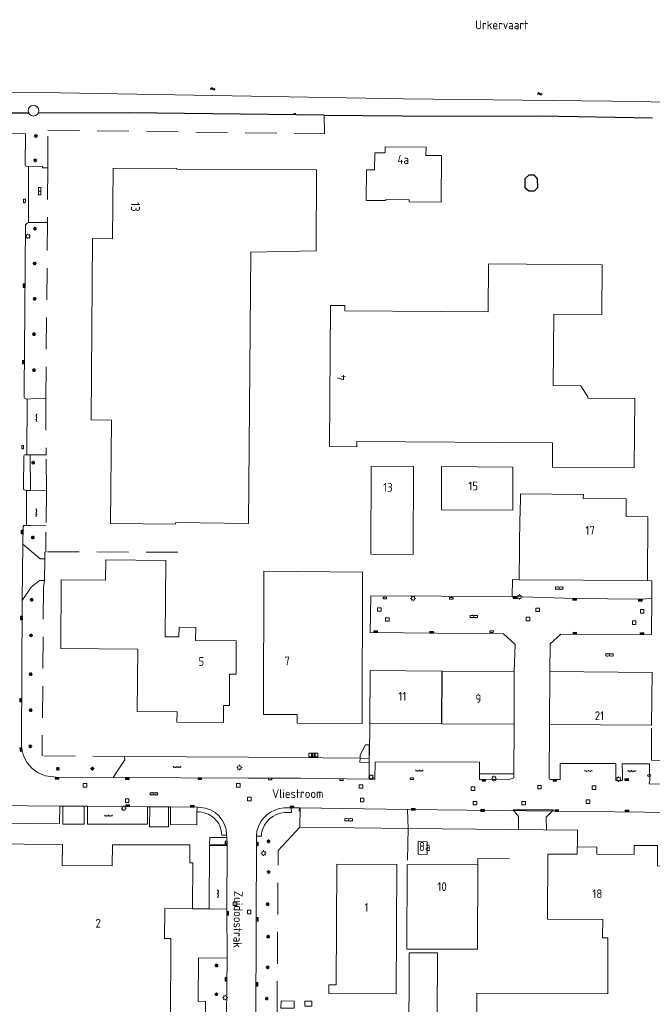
# Model space of a CAD drawing. Extents: x 168769 to 512904, y 516715 to 1559940.
# Tile 13 of 186: x 170050 to 170230, y 518655 to 518934. Entities that reach past the tile are written whole.
import ezdxf

# ---------------------------------------------------------------- set-up
doc = ezdxf.new("R2010")
doc.units = 0
doc.header["$MEASUREMENT"] = 0
doc.linetypes.add('LP', pattern=[14, 9, -5])
doc.layers.get('0').update_dxf_attribs({"linetype": 'CONTINUOUS'})
for name, color, linetype, lineweight in [('+Overig_opstal_BWT', 4, 'CONTINUOUS', 0), ('B01_HOOFDGEBOUW', 10, 'CONTINUOUS', 0), ('B02_bijgebouw', 12, 'CONTINUOUS', 0), ('B07_scheidingsmuur', 14, 'CONTINUOUS', 25), ('Q21_LANTAARNPAAL', 7, 'CONTINUOUS', 18), ('Q23_kolk', 7, 'CONTINUOUS', 18), ('Q26_BOOM', 7, 'CONTINUOUS', 18), ('Q28_rioolput', 7, 'CONTINUOUS', 18), ('Q92_BRANDKRAAN', 7, 'CONTINUOUS', 0), ('Q96_STRAATKOLK', 7, 'CONTINUOUS', 0), ('Q97_TROTTOIRKOLK', 7, 'CONTINUOUS', 0), ('S02_symb_open_verh', 7, 'CONTINUOUS', 13), ('T02_RASTER', 34, 'CONTINUOUS', 0), ('T03_HEK', 34, 'CONTINUOUS', 0), ('T51_CULTUURSCHEIDING', 3, 'CONTINUOUS', 0), ('V00_kant_verharding', 252, 'CONTINUOUS', 0), ('V012_Kant_beton_verh', 252, 'CONTINUOUS', 0), ('W00_KANT_WATER', 140, 'CONTINUOUS', 0)]:
    doc.layers.add(name, color=color, linetype=linetype, lineweight=lineweight)
for name, color, linetype in [('B14_dakrand_bijgebouw', 30, 'CONTINUOUS'), ('S04_Talud', 7, 'CONTINUOUS'), ('S05_Water', 132, 'CONTINUOUS'), ('T20_TALUD', 34, 'CONTINUOUS'), ('Z02_Huisnummer', 253, 'CONTINUOUS'), ('Z06_STRAATNAAM', 7, 'CONTINUOUS'), ('Z07_WATERLOOPNAAM', 7, 'CONTINUOUS')]:
    doc.layers.add(name, color=color, linetype=linetype)
doc.styles.add('ISOCP', font='isocp.shx', dxfattribs={"height": 1.8})

# ---------------------------------------------------------------- blocks, each defined once
blk = doc.blocks.new('Q21')
at = {"color": 0}
for points in [[(-1.5, 0), (-1, 0)], [(-1.06, 1.06), (-0.71, 0.71)], [(0, 1.5), (0, 1)], [(1.06, 1.06), (0.71, 0.71)], [(1.5, 0), (1, 0)], [(-1.06, -1.06), (-0.71, -0.71)], [(0, -1.5), (0, -1)], [(1.06, -1.06), (0.71, -0.71)]]:
    blk.add_lwpolyline(points, dxfattribs=at)
blk.add_circle((0, 0), 1, dxfattribs=at)
blk = doc.blocks.new('Q26')
at = {"color": 0}
for p, q in [((-1, 0), (1, 0)), ((-0.7, 0.7), (0.7, -0.7)), ((0.7, 0.7), (-0.7, -0.7)), ((0, 1), (0, -1))]:
    blk.add_line(p, q, dxfattribs=at)
blk = doc.blocks.new('Q28')
at = {"color": 0}
blk.add_lwpolyline([(1, 1), (1, -1), (-1, -1), (-1, 1)], close=True, dxfattribs=at)
blk = doc.blocks.new('Q96')
for p, q in [((-1, 0.88), (1, 0.88)), ((-1, 0.75), (1, 0.75)), ((-1, 0.63), (1, 0.63)), ((-1, 0.5), (1, 0.5)), ((-1, 0.38), (1, 0.38)), ((-1, 0.25), (1, 0.25)), ((-1, 0.12), (1, 0.12))]:
    blk.add_line(p, q)
at = {"color": 0}
blk.add_lwpolyline([(1, 1), (1, 0), (-1, 0), (-1, 1), (1, 1)], dxfattribs=at)
blk = doc.blocks.new('Q23')
at = {"color": 0}
blk.add_lwpolyline([(0.99, -0.5), (-0.99, -0.5), (-0.99, 0.5), (0.99, 0.5), (0.99, -0.5)], dxfattribs=at)
blk = doc.blocks.new('Q92')
at = {"color": 0}
blk.add_ellipse((0, 0), major_axis=(-0.991, 0), ratio=0.499983, start_param=1.570796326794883, end_param=7.853981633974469, dxfattribs=at)
blk = doc.blocks.new('S022')
at = {"color": 0}
for p, q in [((0.01, 1.15), (0.31, 1.15)), ((0.31, -2.3), (0.31, 2.3)), ((0.31, 2.1), (1.51, 2.1)), ((0.31, 0), (1.51, 0)), ((1.51, -2.3), (1.51, 2.3)), ((1.51, 1.05), (1.81, 1.05)), ((0.01, -1.15), (0.31, -1.15)), ((0.31, -2.1), (1.51, -2.1)), ((1.51, -1.05), (1.81, -1.05))]:
    blk.add_line(p, q, dxfattribs=at)
blk = doc.blocks.new('S026')
for p, q in [((0, 0), (4.4, 0)), ((0.2, 0.5), (0.2, 0)), ((1.2, 0), (1.2, -0.5)), ((2.2, 0.5), (2.2, 0)), ((3.2, 0), (3.2, -0.5)), ((4.2, 0.5), (4.2, 0))]:
    blk.add_line(p, q)
blk = doc.blocks.new('S04')
at = {"color": 0}
for p, q in [((0, 0.5), (0.5, 0.5)), ((0, 0.25), (1, 0.25)), ((0, 0), (0.5, 0)), ((0, -0.25), (1, -0.25)), ((0, -0.5), (0.5, -0.5))]:
    blk.add_line(p, q, dxfattribs=at)
blk = doc.blocks.new('S05')
at = {"color": 0}
for p, q in [((0.08, 0.3), (0.38, 0.59)), ((0.11, -0.19), (0.41, 0.09)), ((0.38, 0.59), (0.68, 0.71)), ((0.41, 0.09), (0.71, 0.21)), ((0.68, 0.71), (1.01, 0.62)), ((0.71, 0.21), (1.02, 0.12)), ((1.01, 0.62), (1.33, 0.37)), ((1.02, 0.12), (1.36, -0.12)), ((1.33, 0.37), (1.66, 0.13)), ((1.66, 0.13), (1.97, 0.04)), ((1.97, 0.04), (2.28, 0.16)), ((2.28, 0.16), (2.58, 0.44)), ((1.36, -0.12), (1.68, -0.37)), ((1.68, -0.37), (2, -0.46)), ((2, -0.46), (2.31, -0.33)), ((2.31, -0.33), (2.61, -0.05))]:
    blk.add_line(p, q, dxfattribs=at)
blk = doc.blocks.new('Q97')
blk.add_hatch(color=256).paths.add_polyline_path([(-1, 1), (-1, 0), (1, 1)])
blk.add_line((1, 1), (-1, 0))
at = {"color": 0}
for points in [[(-1, 0), (-1, 1), (1, 1), (1, 0), (-1, 0)], [(0, 0.8), (0, 1)]]:
    blk.add_lwpolyline(points, dxfattribs=at)

msp = doc.modelspace()

# ---------------------------------------------------------------- linework, layer by layer
at = {"layer": '+Overig_opstal_BWT'}
for points in [[(170055.61, 518908.39, 1), (170052.59, 518908.39)], [(170052.59, 518908.39, 0.999339), (170055.61, 518908.39)]]:
    msp.add_lwpolyline(points, format="xyb", dxfattribs=at)
at = {"layer": 'B01_HOOFDGEBOUW'}
for points in [[(170169.89, 518882.45), (170160.78, 518882.51), (170160.78, 518883.11), (170154.2, 518883.16), (170154.2, 518882.86), (170148.59, 518882.9), (170148.67, 518891.61), (170150.97, 518891.58), (170151.01, 518896.47), (170154.01, 518896.46), (170154.01, 518898.16), (170165.59, 518898.05), (170165.58, 518895.67), (170169.99, 518895.64), (170169.89, 518882.45)], [(170076.69, 518892.1), (170076.57, 518872.02), (170070.8, 518872.1), (170070.48, 518820.62), (170076.24, 518820.55), (170075.99, 518791.16), (170094.45, 518791.02)], [(170134.39, 518868.57), (170134.49, 518891.61), (170094.78, 518891.81), (170094.78, 518892.01), (170076.69, 518892.1)], [(170094.45, 518791.02), (170094.48, 518791.5), (170115.18, 518791.21), (170115.8, 518868.27)], [(170115.8, 518868.27), (170134.39, 518868.57)], [(170201.53, 518814.1), (170145.94, 518814.49), (170145.91, 518812.99), (170138.14, 518813.04), (170138.47, 518853.13), (170142.51, 518853.1), (170142.5, 518851.6), (170183.22, 518851.3), (170183.32, 518864.92), (170215.66, 518864.68), (170215.56, 518850.58), (170201.94, 518850.67), (170201.74, 518830.34)], [(170201.48, 518807.2), (170224.75, 518807.03), (170224.89, 518826.68), (170211.52, 518826.77), (170211.52, 518827.19), (170209.54, 518830.28), (170201.74, 518830.34)], [(170201.53, 518814.1), (170201.48, 518807.2)], [(170150.04, 518807.46), (170162.07, 518807.38), (170161.93, 518782.44), (170149.89, 518782.52)], [(170149.89, 518782.52), (170150.04, 518807.46)], [(170190.23, 518794.98), (170169.97, 518795.08), (170170.01, 518807.35), (170190.28, 518807.24), (170190.23, 518794.98)], [(170222.43, 518793.15), (170222.48, 518798.2), (170210.28, 518798.31), (170210.29, 518799.42), (170192.39, 518799.59), (170192.33, 518793.4), (170192.2, 518793.4)], [(170192.06, 518775.23), (170192.2, 518793.4)], [(170222.43, 518793.15), (170228.65, 518793.09), (170228.48, 518775)], [(170095.33, 518758.99), (170091.5, 518759.04), (170091.69, 518780.7), (170074.67, 518780.86), (170074.49, 518775.14), (170061.95, 518775.24), (170061.81, 518755.72), (170083.69, 518755.56)], [(170147.41, 518734.42), (170128.94, 518734.55), (170128.95, 518736.94), (170119.39, 518736.98), (170119.48, 518777.63), (170147.51, 518777.43), (170147.41, 518734.42)], [(170228.48, 518775), (170192.06, 518775.23)], [(170095.33, 518758.99), (170095.43, 518761.79), (170100.19, 518761.7), (170100.13, 518757.97)], [(170100.13, 518757.97), (170111.7, 518757.88), (170111.66, 518751.82)], [(170109.79, 518748.45), (170109.73, 518739.51), (170108.07, 518739.53), (170108.03, 518734.69), (170094.84, 518734.79), (170094.85, 518737.77), (170083.56, 518737.86), (170083.69, 518755.56)], [(170111.66, 518751.82), (170111.64, 518748.43), (170109.79, 518748.45)], [(170170.1, 518734.34), (170149.6, 518734.46), (170149.68, 518749.45), (170170.19, 518749.32)], [(170170.19, 518749.32), (170190.67, 518749.19)], [(170190.67, 518749.19), (170190.62, 518734.22)], [(170200.8, 518749.16), (170229.79, 518748.91), (170229.68, 518733.91), (170200.64, 518734.16)], [(170200.64, 518734.16), (170200.8, 518749.16)], [(170190.62, 518734.22), (170170.1, 518734.34)], [(170029.42, 518700.35), (170062.28, 518700.07), (170062.23, 518694.09), (170076.43, 518693.98)], [(170076.43, 518693.98), (170076.49, 518700.02), (170091.55, 518699.96)], [(170091.55, 518699.96), (170098.47, 518699.94), (170098.49, 518694.83)], [(170165.9, 518697.27), (170163.35, 518697.29), (170163.36, 518700.89), (170165.91, 518700.87), (170165.9, 518697.27)], [(170214.09, 518697.32), (170214.1, 518699.35), (170208.55, 518699.37), (170208.54, 518697.34)], [(170214.09, 518697.32), (170224.7, 518697.27), (170224.71, 518699.81), (170231.34, 518699.82), (170231.35, 518694.02), (170257.34, 518693.91)], [(170231.15, 518628.99), (170179.89, 518629.16), (170180.02, 518657.89), (170217.2, 518657.73), (170217.27, 518673.55), (170215.77, 518673.55), (170215.79, 518678.8), (170200.08, 518678.87), (170200.17, 518697.38), (170208.54, 518697.34)], [(170098.49, 518694.83), (170099.34, 518694.83), (170099.24, 518681.85)], [(170140.21, 518694.47), (170140.1, 518660.23), (170138.02, 518660.24), (170138.01, 518657.81), (170157.13, 518657.73)], [(170140.21, 518694.47), (170157.28, 518694.39), (170157.13, 518657.73)], [(170160.12, 518670.4), (170160.28, 518694.37), (170180.27, 518694.31), (170180.17, 518670.32)], [(170099.24, 518681.85), (170091.39, 518681.91), (170091.32, 518673.43), (170093.11, 518673.41), (170092.96, 518649), (170074.33, 518649.16), (170074.34, 518650.22), (170060.15, 518650.34)], [(170180.17, 518670.32), (170160.12, 518670.4)]]:
    msp.add_lwpolyline(points, dxfattribs=at)
at = {"layer": 'B02_bijgebouw'}
msp.add_lwpolyline([(170160.57, 518613.94), (170168.57, 518613.9), (170168.82, 518669.29), (170160.82, 518669.32)], close=True, dxfattribs=at)
for points in [[(170128.09, 518653.65), (170124.33, 518653.64), (170124.42, 518655.71), (170128.11, 518655.61), (170128.09, 518653.65)], [(170133.12, 518654.15), (170131.14, 518654.19), (170131.18, 518655.6), (170133.14, 518655.6), (170133.12, 518654.15)]]:
    msp.add_lwpolyline(points, dxfattribs=at)
at = {"layer": 'B07_scheidingsmuur'}
msp.add_lwpolyline([(170170.1, 518734.34), (170170.19, 518749.32)], dxfattribs=at)
at = {"layer": 'B14_dakrand_bijgebouw'}
msp.add_lwpolyline([(170194.86, 518890.22), (170196.2, 518890.22), (170197.15, 518889.06), (170197.26, 518886.46), (170196.32, 518885.54), (170194.81, 518885.51), (170193.75, 518886.43), (170193.73, 518889.11), (170194.86, 518890.22)], dxfattribs=at)
at = {"layer": 'T02_RASTER', "linetype": 'Continuous'}
msp.add_lwpolyline([(170208.64, 518699.37), (170208.67, 518704.17), (170160.48, 518704.61)], dxfattribs=at)
at = {"layer": 'T03_HEK', "linetype": 'LP'}
for points in [[(170058.17, 518892.17), (170058.18, 518902.87), (170136.71, 518901.81)], [(170058.17, 518892.17), (170058.06, 518876.67)], [(170057.56, 518826.67), (170058.06, 518876.67)], [(170057.56, 518826.67), (170057.68, 518810.69)], [(170057.73, 518800.51), (170057.68, 518810.69)], [(170057.73, 518800.51), (170057.67, 518790.52)], [(170095.09, 518783.03), (170057.6, 518783.18), (170057.57, 518788.76)], [(170057.6, 518783.18), (170057.27, 518783.06), (170057.32, 518781.14)], [(170057.24, 518775.02), (170056.95, 518773.07), (170056.52, 518725.29)], [(170149.6, 518734.46), (170149.55, 518724.53), (170146.85, 518724.55)], [(170236.08, 518723.87), (170229.69, 518724.01), (170229.68, 518733.91)], [(170079.98, 518725.07), (170056.52, 518725.29)], [(170157.77, 518596.24), (170127.71, 518617.05), (170125.26, 518619.06), (170123.79, 518621.54), (170123.1, 518624.24), (170123.6, 518698.35), (170129.73, 518704.99)], [(170160.48, 518704.61), (170160.28, 518694.37)], [(170180.27, 518694.31), (170180.29, 518696.1), (170190.79, 518695.99)], [(170100.88, 518655.5), (170102.99, 518655.59), (170102.78, 518637.77)]]:
    msp.add_lwpolyline(points, dxfattribs=at)
at = {"layer": 'T20_TALUD'}
for p, q in [((170052.77, 518907.68), (170044.85, 518907.66)), ((170081.19, 518907.78), (170055.44, 518907.69)), ((170136.67, 518907.12), (170081.19, 518907.78))]:
    msp.add_line(p, q, dxfattribs=at)
msp.add_lwpolyline([(170136.67, 518907.12), (170169.86, 518906.83), (170197.99, 518906.92), (170229.97, 518906.39)], dxfattribs=at)
at = {"layer": 'T51_CULTUURSCHEIDING'}
for points in [[(170136.71, 518901.81), (170136.67, 518907.12)], [(170180.78, 518720.12), (170190.51, 518720.12)]]:
    msp.add_lwpolyline(points, dxfattribs=at)
at = {"layer": 'V00_kant_verharding'}
msp.add_line((170160.36, 518710.04), (170260.58, 518708.92), dxfattribs=at)
for points in [[(170051.82, 518901.83), (170039.84, 518901.91), (170033.22, 518901.96)], [(170052.69, 518892.53), (170052.43, 518892.53), (170051.98, 518892.61), (170051.83, 518892.7), (170051.76, 518892.99), (170051.82, 518901.83)], [(170052.69, 518892.53), (170052.65, 518876.63)], [(170058.17, 518892.17), (170056.67, 518892.17), (170056.67, 518892.62), (170052.69, 518892.53)], [(170052.65, 518876.63), (170052.3, 518876.47), (170051.97, 518876.19), (170051.8, 518875.99), (170051.61, 518851.87), (170051.43, 518829.1), (170051.45, 518826.95), (170051.54, 518826.82), (170051.69, 518826.65), (170052.07, 518826.53), (170052.27, 518826.53)], [(170052.65, 518876.63), (170052.73, 518876.67), (170053.89, 518876.67), (170058.06, 518876.67)], [(170052.27, 518826.53), (170052.16, 518810.73)], [(170057.56, 518826.67), (170053.34, 518826.56), (170052.27, 518826.53)], [(170052.16, 518810.73), (170051.74, 518810.73), (170051.41, 518810.63), (170051.31, 518810.46), (170051.21, 518801.42), (170051.22, 518800.98), (170051.39, 518800.73), (170051.97, 518800.6), (170052.1, 518800.6)], [(170052.16, 518810.73), (170053.15, 518810.73)], [(170053.15, 518810.73), (170053.21, 518800.58)], [(170053.15, 518810.73), (170057.68, 518810.69)], [(170052.1, 518800.6), (170052.06, 518790.67)], [(170053.21, 518800.58), (170052.1, 518800.6)], [(170053.21, 518800.58), (170057.73, 518800.51)], [(170052.06, 518790.67), (170051.65, 518790.68), (170051.33, 518790.63), (170051.13, 518790.37), (170051.05, 518785.32)], [(170052.06, 518790.67), (170053.24, 518790.64), (170057.67, 518790.52)], [(170057.32, 518781.14), (170055.94, 518781.16), (170051.05, 518785.32), (170050.88, 518769.3), (170053.43, 518773.17), (170055.8, 518775.06), (170057.24, 518775.02), (170057.32, 518781.14)], [(170190.03, 518770.46), (170190.18, 518775.33), (170192.06, 518775.23)], [(170228.48, 518775), (170229.76, 518774.9), (170229.73, 518769.87)], [(170050.88, 518769.3), (170050.78, 518748), (170050.65, 518730.12), (170050.69, 518727.98), (170050.82, 518726.75), (170051.28, 518725.24), (170052.31, 518723.22), (170053.68, 518721.66), (170055.18, 518720.52), (170057.48, 518719.56), (170060.55, 518719.15), (170076.73, 518719.09)], [(170190.67, 518749.19), (170190.91, 518756.88), (170187.62, 518759.91), (170149.68, 518760.25), (170149.9, 518770.65), (170190.03, 518770.46)], [(170229.73, 518769.87), (170226.51, 518769.69), (170207.77, 518769.94), (170190.03, 518770.46)], [(170229.73, 518769.87), (170229.67, 518759.7), (170203.93, 518759.83), (170200.86, 518757.04), (170200.8, 518749.16)], [(170190.62, 518734.22), (170190.51, 518720.12), (170190.5, 518719.04), (170190.17, 518718.77), (170189.4, 518718.61), (170181.23, 518718.53), (170180.77, 518718.53)], [(170203.69, 518718.57), (170203.41, 518718.57), (170200.83, 518718.53), (170200.68, 518718.59), (170200.54, 518718.82), (170200.64, 518734.16)], [(170146.85, 518724.55), (170146.8, 518723.42), (170149.45, 518723.4), (170149.41, 518728.35), (170148.41, 518728.4)], [(170146.9, 518725.49), (170148.41, 518728.4)], [(170076.73, 518719.09), (170077.79, 518720.72), (170079.99, 518724.13), (170079.98, 518725.07)], [(170115.15, 518724.85), (170079.98, 518725.07)], [(170146.85, 518724.55), (170115.15, 518724.85)], [(170146.9, 518725.49), (170146.85, 518724.55)], [(170149.45, 518723.4), (170149.48, 518718.65)], [(170151.11, 518723.51), (170151.08, 518718.63)], [(170180.77, 518718.53), (170180.78, 518720.12), (170180.79, 518723.41), (170151.11, 518723.51)], [(170203.69, 518718.57), (170203.66, 518723.11), (170219.55, 518723.03), (170219.51, 518720.19), (170219.48, 518718.29)], [(170229.13, 518718.34), (170229.12, 518720.25), (170229.12, 518722.98), (170221.28, 518722.96), (170221.37, 518720.15), (170221.44, 518718.26)], [(170149.48, 518718.65), (170130.04, 518718.88), (170129.07, 518718.9), (170115.12, 518718.95), (170076.73, 518719.09)], [(170151.08, 518718.63), (170149.48, 518718.65)], [(170151.18, 518718.63), (170151.08, 518718.63)], [(170221.44, 518718.26), (170221.18, 518718.26), (170219.48, 518718.29)], [(170228.97, 518717.26), (170229.13, 518718.34)], [(170235.43, 518717.18), (170228.97, 518717.26)], [(170042.87, 518711.13), (170042.8, 518706.15), (170061.43, 518705.95), (170061.53, 518710.98)], [(170042.87, 518711.13), (170061.53, 518710.98)], [(170061.53, 518710.98), (170062.39, 518710.98)], [(170062.39, 518710.98), (170068.44, 518710.93)], [(170062.39, 518710.98), (170062.46, 518705.86), (170068.43, 518705.89), (170068.44, 518710.93)], [(170068.44, 518710.93), (170069.38, 518710.92)], [(170069.38, 518710.92), (170086.49, 518710.79)], [(170069.38, 518710.92), (170069.45, 518705.85), (170086.45, 518705.82), (170086.49, 518710.79)], [(170086.49, 518710.79), (170087.14, 518710.78)], [(170087.14, 518710.78), (170087.06, 518705.14), (170092.43, 518705.09), (170092.46, 518710.74)], [(170087.14, 518710.78), (170092.46, 518710.74)], [(170092.46, 518710.74), (170093.03, 518710.74)], [(170093.03, 518710.74), (170093.01, 518705.73), (170100.49, 518705.69), (170100.53, 518709.31)], [(170093.03, 518710.74), (170100.54, 518710.68)], [(170100.53, 518709.31), (170100.54, 518710.68)], [(170100.54, 518710.68), (170101.45, 518710.61)], [(170125.29, 518710.47), (170127.31, 518710.47), (170129.61, 518710.46), (170129.59, 518709.52)], [(170127.31, 518710.47), (170127.36, 518709.12), (170125.45, 518709.14)], [(170129.81, 518710.51), (170129.73, 518704.99)], [(170129.81, 518710.51), (170160.36, 518710.04)], [(170160.48, 518704.61), (170160.36, 518710.04)], [(170117.19, 518624.7), (170117.45, 518702.44), (170117.55, 518703.9)], [(170129.73, 518704.99), (170160.48, 518704.61)], [(170108.94, 518702.76), (170109.01, 518702.05), (170104.14, 518702.05), (170104.04, 518700.14), (170109.06, 518700.08), (170109.06, 518699.79), (170104.07, 518699.81), (170104.01, 518681.83)], [(170108.94, 518702.76), (170107.58, 518702.71)], [(170109.01, 518702.05), (170109.06, 518700.08)], [(170118.86, 518703.37), (170118.81, 518702.41), (170117.45, 518702.44)], [(170109.06, 518699.79), (170108.98, 518681.75)], [(170099.24, 518681.85), (170104.01, 518681.83)], [(170104.01, 518681.83), (170108.98, 518681.75)], [(170108.98, 518681.75), (170109.08, 518667.88)], [(170109.08, 518667.88), (170100.99, 518667.85), (170100.88, 518655.5)], [(170109.08, 518667.88), (170108.9, 518651.21), (170108.8, 518641.71)]]:
    msp.add_lwpolyline(points, dxfattribs=at)
for points in [[(170101.45, 518710.61, -0.397206), (170108.94, 518702.76)], [(170117.55, 518703.9, -0.328721), (170125.29, 518710.47)], [(170107.58, 518702.71, 0.424284), (170100.53, 518709.31)], [(170125.45, 518709.14, 0.340245), (170118.86, 518703.37)]]:
    msp.add_lwpolyline(points, format="xyb", dxfattribs=at)
at = {"layer": 'V012_Kant_beton_verh'}
msp.add_lwpolyline([(170199.83, 518704.25), (170199.77, 518707.88), (170201.83, 518709.88), (170190.35, 518709.92), (170191.83, 518708.04), (170191.83, 518704.33)], dxfattribs=at)
at = {"layer": 'W00_KANT_WATER'}
msp.add_lwpolyline([(170251.08, 518910.19), (170226.76, 518911), (170159.15, 518911.8), (170056.38, 518913.55), (170000, 518913.91), (169904.55, 518914.81), (169853.8, 518914.95)], dxfattribs=at)

# ---------------------------------------------------------------- block references
at = {"layer": 'Q21_LANTAARNPAAL', "xscale": 0.5, "yscale": 0.5}
for p in [(170052.49, 518872.73), (170192.13, 518770.37), (170161.92, 518769.95), (170112.57, 518721.92), (170150.02, 518719.22), (170184.9, 518718.82), (170220.31, 518718.62), (170079.73, 518710.37), (170119.44, 518697.59), (170108.53, 518656.62)]:
    msp.add_blockref('Q21', p, dxfattribs=at)
at = {"layer": 'Q23_kolk'}
for p, xscale, yscale, rotation in [((170051.51, 518882.77), 0.4999999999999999, 0.4999999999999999, 269.5261359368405), ((170050.98, 518812.87), 0.4999999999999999, 0.4999999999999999, 89.61229011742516), ((170153.87, 518770.04), 0.5, 0.5, 359.4399838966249), ((170172.8, 518769.96), 0.5, 0.5, 179.7846033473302), ((170184.22, 518760.51), 0.4999999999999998, 0.4999999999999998, 179.6122901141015), ((170121.31, 518718.66), 0.4999999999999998, 0.4999999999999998, 180.3446321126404), ((170141.59, 518718.5), 0.5, 0.5, 179.0092694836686), ((170161.56, 518718.77), 0.4999999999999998, 0.4999999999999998, 180.5600161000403)]:
    msp.add_blockref('Q23', p, dxfattribs=dict(at, xscale=xscale, yscale=yscale, rotation=rotation))
at = {"layer": 'Q26_BOOM', "xscale": 0.5, "yscale": 0.5}
for p in [(170054.73, 518901.23), (170054.57, 518894.32), (170054.48, 518874.89), (170054.44, 518865.01), (170054.39, 518854.99), (170054.25, 518844.96), (170054.23, 518834.72), (170054, 518808.48), (170053.9, 518787.24), (170053.55, 518769.55), (170053.39, 518759.43), (170053.3, 518748.43), (170053.3, 518738.2), (170053.17, 518727.97), (170061.01, 518721.55), (170070.81, 518721.61), (170120.85, 518700.96), (170120.89, 518692.29), (170120.61, 518683.15), (170120.75, 518673.9), (170106.06, 518665.71), (170120.62, 518665.21), (170106.04, 518657.57), (170120.35, 518656.34)]:
    msp.add_blockref('Q26', p, dxfattribs=at)
at = {"layer": 'Q28_rioolput', "xscale": 0.5, "yscale": 0.5}
for p in [(170152.35, 518766.81), (170197.32, 518766.69), (170226.98, 518766.28), (170154.58, 518763.94), (170194.54, 518764.08), (170224.74, 518763.07), (170132.8, 518725.49), (170133.6, 518725.49), (170134.36, 518725.46), (170068.72, 518716.88), (170112.25, 518716.87), (170147.12, 518716.53), (170178.96, 518715.93), (170197.83, 518716.36), (170213.3, 518716.23), (170080.7, 518712.54), (170115.4, 518713), (170147.47, 518712.72), (170179.48, 518711.82), (170193.34, 518711.81), (170211.63, 518712.24), (170111.33, 518683.25), (170115.35, 518680.93)]:
    msp.add_blockref('Q28', p, dxfattribs=at)
at = {"layer": 'Q92_BRANDKRAAN', "xscale": 0.5, "yscale": 0.5}
msp.add_blockref('Q92', (170228.98, 518719.64), dxfattribs=at)
at = {"layer": 'Q96_STRAATKOLK'}
for p, xscale, yscale, rotation in [((170051.67, 518858.72), 0.4999999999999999, 0.4999999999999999, 89.52613593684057), ((170051.49, 518837.01), 0.4999999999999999, 0.4999999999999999, 89.52613593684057), ((170051.12, 518788.77), 0.4999999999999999, 0.4999999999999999, 89.69844605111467), ((170190.83, 518770.44), 0.4999999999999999, 0.4999999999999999, 179.8707616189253), ((170207.82, 518769.94), 0.5, 0.5, 178.3191163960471), ((170226.5, 518769.69), 0.5000000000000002, 0.5000000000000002, 179.2676878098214), ((170050.93, 518764.37), 0.5, 0.5, 89.43998389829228), ((170151.28, 518760.24), 0.5, 0.5, 359.4830596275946), ((170167.2, 518760.09), 0.4999999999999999, 0.4999999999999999, 359.4399838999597), ((170207.88, 518759.81), 0.4999999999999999, 0.4999999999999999, 359.6984460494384), ((170226.97, 518759.71), 0.4999999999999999, 0.4999999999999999, 359.6984460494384), ((170050.73, 518741.04), 0.4999999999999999, 0.4999999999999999, 89.61229011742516), ((170050.79, 518727.03), 0.4999999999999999, 0.4999999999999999, 95.8691999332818), ((170060.8, 518719.15), 0.5000000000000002, 0.5000000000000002, 177.4580640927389), ((170080.73, 518719.07), 0.5, 0.5, 179.7846033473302), ((170101.33, 518719), 0.5, 0.5, 179.7846033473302), ((170182.02, 518718.54), 0.4999999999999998, 0.4999999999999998, 180.6461656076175), ((170202.19, 518718.55), 0.5, 0.5, 180.9045950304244), ((170222.58, 518718.27), 0.5, 0.5, 0.5600161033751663), ((170080.82, 518710.83), 0.4999999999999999, 0.4999999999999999, 359.6984460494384), ((170099.2, 518710.69), 0.5, 0.5, 359.8707616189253), ((170127.53, 518710.46), 0.4999999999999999, 0.4999999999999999, 1.378279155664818), ((170161.99, 518709.84), 0.5, 0.5, 358.578667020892), ((170181.69, 518709.48), 0.5, 0.5, 358.9662033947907), ((170202.76, 518709.43), 0.4999999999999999, 0.4999999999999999, 359.6984460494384), ((170222.7, 518709.33), 0.4999999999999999, 0.4999999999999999, 358.6217208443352), ((170108.99, 518680.54), 0.5, 0.5, 270.3877098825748)]:
    msp.add_blockref('Q96', p, dxfattribs=dict(at, xscale=xscale, yscale=yscale, rotation=rotation))
at = {"layer": 'Q97_TROTTOIRKOLK'}
for p, xscale, yscale, rotation in [((170109.05, 518700.49), 0.4999999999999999, 0.4999999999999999, 89.36899545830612), ((170117.45, 518700.24), 0.5, 0.5, 269.6974437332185), ((170117.37, 518678.83), 0.5, 0.5, 269.6974437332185), ((170109.01, 518661.79), 0.4999999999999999, 0.4999999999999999, 89.36899545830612), ((170117.31, 518660.39), 0.5, 0.5, 269.6974437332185)]:
    msp.add_blockref('Q97', p, dxfattribs=dict(at, xscale=xscale, yscale=yscale, rotation=rotation))
at = {"layer": 'S02_symb_open_verh'}
for name, p, xscale, yscale, rotation in [('S022', (170056.3, 518885.55), 0.4999999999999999, 0.4999999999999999, 179.7384341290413), ('S026', (170054.91, 518822.36), 0.5, 0.5, 270.0254647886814), ('S026', (170054.88, 518793.15), 0.5, 0.5, 89.70715745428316), ('S022', (170203.44, 518772.41), 0.5000000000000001, 0.5000000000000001, 88.99098100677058), ('S022', (170179.18, 518764.35), 0.5, 0.5, 89.60142709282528), ('S022', (170217.73, 518753.45), 0.5000000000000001, 0.5000000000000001, 88.99098100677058), ('S026', (170162.6, 518721.03), 0.4999999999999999, 0.4999999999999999, 359.8090147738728), ('S026', (170210.63, 518720.97), 0.5, 0.5, 358.9940205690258), ('S026', (170222.88, 518720.91), 0.5, 0.5, 359.4525236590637), ('S022', (170088.29, 518714.02), 0.4999999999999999, 0.4999999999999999, 89.76334486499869), ('S026', (170074.29, 518708.26), 0.5, 0.5, 0.08021403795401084), ('S022', (170143.61, 518706.66), 0.5, 0.5, 89.20289275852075), ('S026', (170106.52, 518685.03), 0.5, 0.5, 89.6689614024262)]:
    msp.add_blockref(name, p, dxfattribs=dict(at, xscale=xscale, yscale=yscale, rotation=rotation))
at = {"layer": 'S02_symb_open_verh', "xscale": 0.5, "yscale": 0.5}
msp.add_blockref('S026', (170093.79, 518722.06), dxfattribs=at)
at = {"layer": 'S04_Talud', "xscale": 0.4999999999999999, "yscale": 0.4999999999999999, "rotation": 89.35097400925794}
msp.add_blockref('S04', (170128.34, 518907.2), dxfattribs=at)
at = {"layer": 'S05_Water'}
for p, xscale, yscale, rotation in [((170104.35, 518914.53), 0.4999999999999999, 0.4999999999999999, 1.413480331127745), ((170198.56, 518913.21), 0.5, 0.5, 179.5034490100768)]:
    msp.add_blockref('S05', p, dxfattribs=dict(at, xscale=xscale, yscale=yscale, rotation=rotation))

# ---------------------------------------------------------------- texts
at = {"layer": 'Z02_Huisnummer', "style": 'ISOCP'}
for s, p in [('4a', (170157.49, 518893.28)), ('13', (170153.43, 518800.21)), ('15', (170177.62, 518800.61)), ('17', (170210.86, 518788.01)), ('5', (170100.94, 518750.78)), ('7', (170125.33, 518750.94)), ('11', (170157.75, 518740.9)), ('9', (170179.65, 518740.19)), ('21', (170213.52, 518735.39)), ('8a', (170163.6, 518698.26)), ('10', (170168.83, 518686.88)), ('18', (170212.85, 518684.83)), ('1', (170148.11, 518680.96)), ('2', (170071.68, 518676.48))]:
    msp.add_text(s, height=2.5, dxfattribs=at).set_placement(p)
for s, rotation, p in [('13', 269.6161, (170081.81, 518882.46)), ('4', 89.5245, (170142.79, 518831.75))]:
    msp.add_text(s, height=2.5, rotation=rotation, dxfattribs=at).set_placement(p)
at = {"layer": 'Z06_STRAATNAAM', "style": 'ISOCP'}
msp.add_text('Vliestroom', height=2.5, dxfattribs=at).set_placement((170121.86, 518713.28))
msp.add_text('Zuidoostrak', height=2.5, rotation=269.3107, dxfattribs=at).set_placement((170111.04, 518686.94))
at = {"layer": 'Z07_WATERLOOPNAAM', "style": 'ISOCP'}
msp.add_text('Urkervaart', height=2.5, rotation=0.0569, dxfattribs=at).set_placement((170179.56, 518931.51))

doc.saveas('drawing.dxf')
